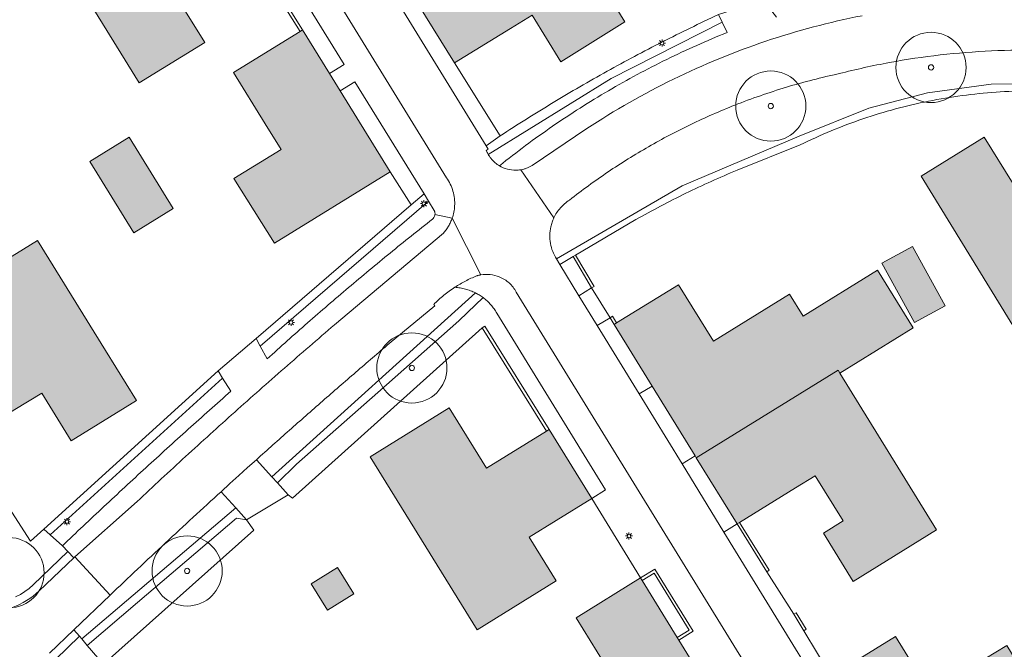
# Model space of a CAD drawing. Header units: metres. Extents: x 187482 to 189800, y 333582 to 335019.
# Tile 159 of 256: x 189161 to 189231, y 333728 to 333773. Entities that reach past the tile are written whole.
import ezdxf

# ---------------------------------------------------------------- set-up
doc = ezdxf.new("R2010")
doc.units = ezdxf.units.M
doc.layers.get('0').update_dxf_attribs({"color": 252, "lineweight": 18})
for name, color, linetype, lineweight in [('B-WE-GR-BEPLANTING_CULTUUR_BODEMBEDEKKER-GV', 252, 'Continuous', 18), ('B-WE-GR-BEPLANTING_CULTUUR_HEESTERS-GV', 252, 'Continuous', 18), ('B-WE-GR-BOOM-S', 252, 'Continuous', 18), ('B-WE-IE-MEUBILAIR-S', 252, 'Continuous', 18), ('B-WE-IE-TERREINAFSCHEIDING_KUNSTMATIG_HEKWERK-G', 252, 'IE-TERREINAFSCHEIDING_KUNSTMATIG-SO', 18), ('B-WE-IE-TERREINAFSCHEIDING_KUNSTMATIG_MUUR-G', 252, 'IE-TERREINAFSCHEIDING_KUNSTMATIG-SO', 18), ('B-WE-OG-BEBOUWING-GV', 252, 'Continuous', 18), ('B-WE-OG-TERREIN_BEGROEID-GV', 252, 'Continuous', 18), ('B-WE-OG-TERREIN_ERF-GV', 252, 'Continuous', 18), ('B-WE-VH-GESLOTENVERHARDING_ASFALT-GV', 252, 'Continuous', 18), ('B-WE-VH-OPENVERHARDING_BETONSTRAATSTEEN-GV', 252, 'Continuous', 18), ('B-WE-VH-OPENVERHARDING_STRAATBAKSTEEN-GV', 252, 'Continuous', 18)]:
    doc.layers.add(name, color=color, linetype=linetype, lineweight=lineweight)
doc.layers.add('B-WE-OG-BEBOUWING-V', color=7, linetype='Continuous', lineweight=18, true_color=0xf0f0f0)
doc.linetypes.add('IE-TERREINAFSCHEIDING_KUNSTMATIG-SO', pattern='A,4,[82,NLCS.SHX,S=0.75,R=90,X=0,Y=0],4,-2', length=10)

# ---------------------------------------------------------------- blocks, each defined once
blk = doc.blocks.new('SIE-MEUBILAIR_PAAL_LICHTMAST-SO')
for points in [[(-0.62, 0), (-1, 0)], [(-0.71, 0.71), (-0.44, 0.44)], [(0, 1), (0, 0.62)], [(0.44, 0.44), (0.71, 0.71)], [(1, 0), (0.62, 0)], [(-0.71, -0.71), (-0.44, -0.44)], [(0, -0.62), (0, -1)], [(0.44, -0.44), (0.71, -0.71)]]:
    blk.add_lwpolyline(points)
blk.add_circle((0, 0), 0.5)
blk = doc.blocks.new('SGR-BOOM_GBKN-SO')
at = {"color": 0, "linetype": 'ByBlock', "lineweight": 18}
for radius in [2, 0.15]:
    blk.add_circle((0, 0), radius, dxfattribs=at)

msp = doc.modelspace()

# ---------------------------------------------------------------- hatches: boundary and pattern name
at = {"layer": 'B-WE-OG-BEBOUWING-V'}
h = msp.add_hatch(color=256, dxfattribs=at)
h.dxf.hatch_style = 1
h.paths.add_polyline_path([(189192.319, 333781.149), (189191.604, 333780.707), (189193.519, 333777.586), (189191.701, 333776.461), (189189.056, 333774.824), (189192.09, 333769.898), (189196.088, 333772.362), (189197.62, 333773.306), (189199.668, 333769.983), (189204.225, 333772.816), (189197.369, 333783.942), (189192.464, 333780.915)], flags=17)
h = msp.add_hatch(color=256, dxfattribs=at)
h.dxf.hatch_style = 1
h.paths.add_polyline_path([(189168.231, 333783.356), (189162.591, 333779.871), (189169.634, 333768.471), (189174.292, 333771.359), (189172.205, 333774.736), (189173.864, 333775.761), (189177.659, 333778.104), (189174.63, 333783.007), (189171.882, 333781.309), (189170.155, 333780.242)], flags=17)
h = msp.add_hatch(color=256, dxfattribs=at)
h.dxf.hatch_style = 1
h.paths.add_polyline_path([(189187.512, 333762.145), (189183.951, 333767.903), (189183.182, 333769.147), (189181.263, 333772.249), (189181.084, 333772.139), (189176.347, 333769.209), (189178.61, 333765.55), (189179.735, 333763.732), (189176.375, 333761.654), (189179.255, 333757.055)], flags=17)
h = msp.add_hatch(color=256, dxfattribs=at)
h.dxf.hatch_style = 1
h.paths.add_polyline_path([(189166.099, 333762.87), (189169.239, 333757.793), (189172.046, 333759.529), (189168.905, 333764.606)], flags=17)
h = msp.add_hatch(color=256, dxfattribs=at)
h.dxf.hatch_style = 1
h.paths.add_polyline_path([(189229.831, 333764.606), (189225.334, 333761.82), (189232.32, 333750.468), (189237.948, 333753.955), (189236.02, 333757.066), (189237.704, 333758.109), (189240.483, 333759.831), (189237.446, 333764.733), (189237.267, 333764.622), (189234.283, 333762.774), (189231.886, 333761.289)], flags=17)
h = msp.add_hatch(color=256, dxfattribs=at)
h.dxf.hatch_style = 1
h.paths.add_polyline_path([(189164.775, 333742.985), (189169.439, 333745.842), (189167.23, 333749.418), (189162.385, 333757.258), (189156.762, 333753.784), (189158.685, 333750.67), (189156.808, 333749.524), (189154.206, 333747.936), (189157.235, 333743.022), (189160.771, 333745.201), (189162.683, 333746.38)], flags=17)
h = msp.add_hatch(color=256, dxfattribs=at)
h.dxf.hatch_style = 1
h.paths.add_polyline_path([(189222.542, 333755.628), (189224.873, 333751.401), (189227.045, 333752.599), (189224.714, 333756.826)], flags=17)
h = msp.add_hatch(color=256, dxfattribs=at)
h.dxf.hatch_style = 1
h.paths.add_polyline_path([(189209.317, 333741.777), (189219.413, 333748.007), (189219.544, 333747.794), (189224.76, 333751.016), (189222.216, 333755.134), (189216.929, 333751.868), (189215.967, 333753.425), (189210.534, 333750.069), (189208.043, 333754.102), (189203.642, 333751.384), (189203.464, 333751.274), (189206.173, 333746.878), (189209.234, 333741.911)], flags=17)
h = msp.add_hatch(color=256, dxfattribs=at)
h.dxf.hatch_style = 1
h.paths.add_polyline_path([(189209.317, 333741.777), (189212.225, 333737.059), (189212.404, 333737.169), (189216.388, 333739.624), (189217.793, 333740.49), (189219.777, 333737.27), (189218.373, 333736.404), (189220.492, 333732.965), (189226.44, 333736.629), (189219.544, 333747.794), (189219.413, 333748.007)], flags=17)
h = msp.add_hatch(color=256, dxfattribs=at)
h.dxf.hatch_style = 1
h.paths.add_polyline_path([(189198.827, 333743.787), (189198.648, 333743.677), (189194.366, 333741.03), (189191.709, 333745.325), (189186.081, 333741.842), (189193.693, 333729.521), (189199.332, 333733.008), (189197.407, 333736.121), (189199.321, 333737.305), (189201.863, 333738.877)], flags=17)
h = msp.add_hatch(color=256, dxfattribs=at)
h.dxf.hatch_style = 1
h.paths.add_polyline_path([(189183.751, 333733.95), (189181.878, 333732.796), (189183.038, 333730.915), (189184.911, 333732.069)], flags=17)
h = msp.add_hatch(color=256, dxfattribs=at)
h.dxf.hatch_style = 1
h.paths.add_polyline_path([(189201.276, 333717.156), (189211.224, 333723.66), (189208.071, 333728.788), (189207.961, 333728.967), (189205.46, 333733.034), (189205.35, 333733.213), (189200.759, 333730.369), (189203.247, 333726.323), (189195.401, 333721.498), (189197.14, 333718.67), (189194.244, 333716.91), (189195.992, 333714.067), (189201.205, 333717.272)], flags=17)
h = msp.add_hatch(color=256, dxfattribs=at)
h.dxf.hatch_style = 1
h.paths.add_polyline_path([(189234.998, 333722.743), (189234.962, 333722.802), (189240.265, 333726.071), (189237.725, 333730.191), (189232.369, 333726.889), (189231.445, 333728.388), (189225.96, 333725.076), (189223.512, 333729.046), (189218.916, 333726.212), (189221.633, 333721.806), (189224.897, 333716.511), (189227.449, 333718.084), (189229.364, 333719.265)], flags=17)

# ---------------------------------------------------------------- linework, layer by layer
at = {"layer": 'B-WE-GR-BEPLANTING_CULTUUR_BODEMBEDEKKER-GV', "flags": 128}
for points in [[(189211.157, 333772.797), (189203.255, 333768.778), (189194.491, 333763.384)], [(189211.514, 333772.063), (189211.157, 333772.797)], [(189190.645, 333759.396), (189190.24, 333760.052), (189178.253, 333749.72), (189178.744, 333748.814)], [(189190.692, 333759.056), (189190.694, 333759.067), (189190.696, 333759.077), (189190.698, 333759.088), (189190.699, 333759.099), (189190.702, 333759.137), (189190.703, 333759.175), (189190.7, 333759.213), (189190.695, 333759.251)], [(189176.149, 333746.509), (189175.566, 333747.44), (189163.284, 333736.288), (189164.155, 333735.505)]]:
    msp.add_lwpolyline(points, dxfattribs=at)
at = {"layer": 'B-WE-GR-BEPLANTING_CULTUUR_BODEMBEDEKKER-GV'}
for points in [[(189207.207, 333770.144, -0.018325), (189211.514, 333772.063)], [(189203.053, 333767.914, -0.018215), (189207.207, 333770.144)], [(189199.074, 333765.385, -0.018415), (189203.053, 333767.914)], [(189195.291, 333762.57, -0.018449), (189199.074, 333765.385)], [(189194.491, 333763.384, 0.025106), (189194.604, 333763.206)], [(189194.604, 333763.206, 0.024618), (189194.733, 333763.04)], [(189194.733, 333763.04, 0.038609), (189194.993, 333762.782)], [(189194.993, 333762.782, 0.039417), (189195.291, 333762.57)], [(189190.627, 333758.894, 0.092553), (189190.692, 333759.056)], [(189190.675, 333759.326, 0.048296), (189190.645, 333759.396)], [(189190.695, 333759.251, 0.028217), (189190.675, 333759.326)], [(189187.503, 333756.356, -0.004458), (189190.511, 333758.764)], [(189190.511, 333758.764, 0.089604), (189190.627, 333758.894)], [(189184.539, 333753.894, -0.004054), (189187.503, 333756.356)], [(189181.619, 333751.38, -0.004392), (189184.539, 333753.894)], [(189178.744, 333748.814, -0.004224), (189181.619, 333751.38)], [(189173.113, 333743.799, -0.002448), (189176.149, 333746.509)], [(189170.102, 333741.062, -0.00243), (189173.113, 333743.799)], [(189167.116, 333738.297, -0.002264), (189170.102, 333741.062)], [(189164.155, 333735.505, -0.002253), (189167.116, 333738.297)]]:
    msp.add_lwpolyline(points, format="xyb", dxfattribs=at)
at = {"layer": 'B-WE-GR-BEPLANTING_CULTUUR_HEESTERS-GV'}
for points in [[(189210.895, 333773.337, 0.009243), (189206.891, 333771.392)], [(189206.891, 333771.392, 0.00904), (189202.961, 333769.302)], [(189202.961, 333769.302, 0.009363), (189199.11, 333767.07)], [(189225.868, 333767.174, -0.032674), (189230.673, 333767.817)], [(189230.673, 333767.817, -0.032598), (189235.52, 333767.831)], [(189199.11, 333767.07, 0.008979), (189195.343, 333764.7)], [(189221.188, 333765.912, -0.032426), (189225.868, 333767.174)], [(189216.712, 333764.052, -0.032565), (189221.188, 333765.912)], [(189210.384, 333761.461, -0.007584), (189212.228, 333762.257)], [(189208.566, 333760.609, -0.007582), (189210.384, 333761.461)], [(189206.775, 333759.701, -0.007795), (189208.566, 333760.609)], [(189205.012, 333758.738, -0.00735), (189206.775, 333759.701)], [(189160.574, 333731.11, 0.113473), (189162.492, 333732.296)]]:
    msp.add_lwpolyline(points, format="xyb", dxfattribs=at)
at = {"layer": 'B-WE-GR-BEPLANTING_CULTUUR_HEESTERS-GV', "flags": 128}
for points in [[(189211.157, 333772.797), (189210.895, 333773.337)], [(189195.343, 333764.7), (189194.337, 333763.994), (189194.481, 333763.76), (189194.355, 333763.665), (189194.37, 333763.629), (189194.385, 333763.593), (189194.401, 333763.558), (189194.418, 333763.522), (189194.435, 333763.487), (189194.453, 333763.453), (189194.472, 333763.418), (189194.491, 333763.384), (189203.255, 333768.778), (189211.157, 333772.797)], [(189235.52, 333767.831), (189236.954, 333767.714), (189236.493, 333768.462), (189234.725, 333768.443), (189230.332, 333768.396), (189225.785, 333767.769), (189221.612, 333766.686), (189216.654, 333764.691), (189208.301, 333761.148), (189199.35, 333755.942), (189199.592, 333755.547), (189200.54, 333756.105), (189200.72, 333756.211), (189205.012, 333758.738)], [(189212.228, 333762.257), (189216.712, 333764.052)], [(189164.964, 333734.655), (189164.55, 333735.09), (189162.07, 333732.722), (189161.787, 333732.466), (189161.484, 333732.235), (189161.162, 333732.031), (189160.823, 333731.855)], [(189162.492, 333732.296), (189164.964, 333734.655)], [(189164.591, 333716.725), (189165.102, 333717.04), (189162.742, 333720.952), (189162.522, 333721.367), (189162.34, 333721.8), (189162.198, 333722.247), (189162.096, 333722.705), (189162.036, 333723.171), (189162.017, 333723.64), (189162.041, 333724.108), (189162.106, 333724.573), (189162.213, 333725.03), (189162.361, 333725.476), (189162.547, 333725.906), (189162.772, 333726.319), (189163.032, 333726.709), (189163.327, 333727.075), (189163.653, 333727.412), (189165.366, 333729.055), (189164.975, 333729.511), (189163.24, 333727.848)]]:
    msp.add_lwpolyline(points, dxfattribs=at)
for points in [[(189189.921, 333760.569), (189189.004, 333759.779), (189177.961, 333750.26), (189178.253, 333749.72), (189190.24, 333760.052)], [(189179.075, 333740.421), (189179.477, 333739.976), (189180.83, 333741.324), (189186.617, 333746.431), (189192.404, 333751.538), (189193.013, 333752.117), (189194.123, 333753.181), (189194.056, 333753.23), (189193.988, 333753.278), (189193.918, 333753.324), (189193.848, 333753.368), (189193.781, 333753.408), (189193.714, 333753.447), (189193.646, 333753.484), (189193.577, 333753.52)], [(189175.566, 333747.44), (189175.242, 333747.956), (189162.836, 333736.691), (189163.284, 333736.288)], [(189177.279, 333737.339), (189176.502, 333738.2), (189165.53, 333728.863), (189165.921, 333728.407), (189169.503, 333731.456), (189173.03, 333734.457), (189176.556, 333737.458)]]:
    msp.add_lwpolyline(points, close=True, dxfattribs=at)
at = {"layer": 'B-WE-IE-TERREINAFSCHEIDING_KUNSTMATIG_HEKWERK-G', "ltscale": 0.2}
for points in [[(189206.891, 333771.392, -0.009243), (189210.895, 333773.337)], [(189202.961, 333769.302, -0.00904), (189206.891, 333771.392)], [(189199.11, 333767.07, -0.009363), (189202.961, 333769.302)], [(189225.868, 333767.174, -0.032674), (189230.673, 333767.817)], [(189230.673, 333767.817, -0.032598), (189235.52, 333767.831)], [(189195.343, 333764.7, -0.008979), (189199.11, 333767.07)], [(189221.188, 333765.912, -0.032426), (189225.868, 333767.174)], [(189216.712, 333764.052, -0.032565), (189221.188, 333765.912)], [(189210.384, 333761.461, -0.007584), (189212.228, 333762.257)], [(189208.566, 333760.609, -0.007582), (189210.384, 333761.461)], [(189206.775, 333759.701, -0.007795), (189208.566, 333760.609)], [(189205.012, 333758.738, -0.00735), (189206.775, 333759.701)]]:
    msp.add_lwpolyline(points, format="xyb", dxfattribs=at)
at = {"layer": 'B-WE-IE-TERREINAFSCHEIDING_KUNSTMATIG_HEKWERK-G', "ltscale": 0.2, "flags": 128}
for points in [[(189192.09, 333769.898), (189195.343, 333764.7)], [(189212.228, 333762.257), (189216.712, 333764.052)], [(189187.512, 333762.145), (189189.004, 333759.779)], [(189189.004, 333759.779), (189177.961, 333750.26)], [(189200.72, 333756.211), (189205.012, 333758.738)], [(189180.244, 333739.125), (189180.538, 333738.899), (189194.072, 333751.038)], [(189177.961, 333750.26), (189175.242, 333747.956)], [(189175.242, 333747.956), (189162.836, 333736.691)], [(189162.836, 333736.691), (189161.884, 333735.827), (189157.235, 333743.022)], [(189177.279, 333737.339), (189180.244, 333739.125)], [(189167.075, 333727.059), (189177.803, 333736.607), (189177.279, 333737.339)]]:
    msp.add_lwpolyline(points, dxfattribs=at)
at = {"layer": 'B-WE-IE-TERREINAFSCHEIDING_KUNSTMATIG_MUUR-G', "ltscale": 0.2, "flags": 128}
for points in [[(189178.19, 333777.162), (189178.012, 333777.051), (189181.084, 333772.139)], [(189181.263, 333772.249), (189178.19, 333777.162)], [(189200.72, 333756.211), (189200.54, 333756.105)], [(189200.54, 333756.105), (189201.86, 333753.866)], [(189200.72, 333756.211), (189202.041, 333753.973), (189201.86, 333753.866)], [(189203.642, 333751.384), (189203.347, 333751.855), (189203.169, 333751.743)], [(189203.464, 333751.274), (189203.169, 333751.743)], [(189194.25, 333751.149), (189194.072, 333751.038)], [(189198.648, 333743.677), (189194.072, 333751.038)], [(189198.827, 333743.787), (189194.25, 333751.149)], [(189212.404, 333737.169), (189214.514, 333733.766), (189214.336, 333733.655)], [(189212.225, 333737.059), (189214.336, 333733.655)], [(189205.35, 333733.213), (189206.374, 333733.842), (189209.093, 333729.416), (189208.071, 333728.788)], [(189205.46, 333733.034), (189206.305, 333733.553), (189208.804, 333729.485), (189207.961, 333728.967)], [(189216.976, 333729.454), (189217.155, 333729.563), (189216.441, 333730.736), (189216.262, 333730.627)], [(189216.262, 333730.627), (189216.976, 333729.454)]]:
    msp.add_lwpolyline(points, dxfattribs=at)
at = {"layer": 'B-WE-OG-BEBOUWING-GV', "flags": 128}
for points in [[(189192.319, 333781.149), (189191.604, 333780.707), (189193.519, 333777.586), (189191.701, 333776.461), (189189.056, 333774.824), (189192.09, 333769.898), (189196.088, 333772.362), (189197.62, 333773.306), (189199.668, 333769.983), (189204.225, 333772.816), (189197.369, 333783.942), (189192.464, 333780.915)], [(189168.231, 333783.356), (189162.591, 333779.871), (189169.634, 333768.471), (189174.292, 333771.359), (189172.205, 333774.736), (189173.864, 333775.761), (189177.659, 333778.104), (189174.63, 333783.007), (189171.882, 333781.309), (189170.155, 333780.242)], [(189187.512, 333762.145), (189183.951, 333767.903), (189183.182, 333769.147), (189181.263, 333772.249), (189181.084, 333772.139), (189176.347, 333769.209), (189178.61, 333765.55), (189179.735, 333763.732), (189176.375, 333761.654), (189179.255, 333757.055)], [(189166.099, 333762.87), (189169.239, 333757.793), (189172.046, 333759.529), (189168.905, 333764.606)], [(189229.831, 333764.606), (189225.334, 333761.82), (189232.32, 333750.468), (189237.948, 333753.955), (189236.02, 333757.066), (189237.704, 333758.109), (189240.483, 333759.831), (189237.446, 333764.733), (189237.267, 333764.622), (189234.283, 333762.774), (189231.886, 333761.289)], [(189164.775, 333742.985), (189169.439, 333745.842), (189167.23, 333749.418), (189162.385, 333757.258), (189156.762, 333753.784), (189158.685, 333750.67), (189156.808, 333749.524), (189154.206, 333747.936), (189157.235, 333743.022), (189160.771, 333745.201), (189162.683, 333746.38)], [(189222.542, 333755.628), (189224.873, 333751.401), (189227.045, 333752.599), (189224.714, 333756.826)], [(189209.317, 333741.777), (189219.413, 333748.007), (189219.544, 333747.794), (189224.76, 333751.016), (189222.216, 333755.134), (189216.929, 333751.868), (189215.967, 333753.425), (189210.534, 333750.069), (189208.043, 333754.102), (189203.642, 333751.384), (189203.464, 333751.274), (189206.173, 333746.878), (189209.234, 333741.911)], [(189209.317, 333741.777), (189212.225, 333737.059), (189212.404, 333737.169), (189216.388, 333739.624), (189217.793, 333740.49), (189219.777, 333737.27), (189218.373, 333736.404), (189220.492, 333732.965), (189226.44, 333736.629), (189219.544, 333747.794), (189219.413, 333748.007)], [(189198.827, 333743.787), (189198.648, 333743.677), (189194.366, 333741.03), (189191.709, 333745.325), (189186.081, 333741.842), (189193.693, 333729.521), (189199.332, 333733.008), (189197.407, 333736.121), (189199.321, 333737.305), (189201.863, 333738.877)], [(189183.751, 333733.95), (189181.878, 333732.796), (189183.038, 333730.915), (189184.911, 333732.069)], [(189201.276, 333717.156), (189211.224, 333723.66), (189208.071, 333728.788), (189207.961, 333728.967), (189205.46, 333733.034), (189205.35, 333733.213), (189200.759, 333730.369), (189203.247, 333726.323), (189195.401, 333721.498), (189197.14, 333718.67), (189194.244, 333716.91), (189195.992, 333714.067), (189201.205, 333717.272)], [(189234.998, 333722.743), (189234.962, 333722.802), (189240.265, 333726.071), (189237.725, 333730.191), (189232.369, 333726.889), (189231.445, 333728.388), (189225.96, 333725.076), (189223.512, 333729.046), (189218.916, 333726.212), (189221.633, 333721.806), (189224.897, 333716.511), (189227.449, 333718.084), (189229.364, 333719.265)]]:
    msp.add_lwpolyline(points, close=True, dxfattribs=at)
at = {"layer": 'B-WE-OG-TERREIN_BEGROEID-GV', "flags": 128}
for points in [[(189183.182, 333769.147), (189184.223, 333769.788), (189179.273, 333777.825), (189178.19, 333777.162), (189181.263, 333772.249)], [(189192.09, 333769.898), (189189.056, 333774.824), (189188.065, 333774.187), (189194.337, 333763.994), (189195.343, 333764.7)], [(189187.512, 333762.145), (189189.004, 333759.779), (189189.921, 333760.569), (189184.994, 333768.547), (189183.951, 333767.903)], [(189165.921, 333728.407), (189166.685, 333727.515), (189167.075, 333727.059), (189177.803, 333736.607), (189177.279, 333737.339), (189176.556, 333737.458), (189173.03, 333734.457), (189169.503, 333731.456)]]:
    msp.add_lwpolyline(points, close=True, dxfattribs=at)
at = {"layer": 'B-WE-OG-TERREIN_BEGROEID-GV'}
for points in [[(189226.7, 333770.466, 0.017112), (189223.079, 333769.926)], [(189230.349, 333770.755, 0.017265), (189226.7, 333770.466)], [(189234.009, 333770.79, 0.017212), (189230.349, 333770.755)], [(189223.079, 333769.926, 0.017365), (189219.505, 333769.136)], [(189219.505, 333769.136, 0.010466), (189217.609, 333768.69)], [(189215.733, 333768.165, 0.01072), (189213.881, 333767.563)], [(189217.609, 333768.69, 0.010222), (189215.733, 333768.165)], [(189213.881, 333767.563, 0.011055), (189212.055, 333766.885)], [(189212.055, 333766.885, 0.018149), (189208.933, 333765.52)], [(189208.933, 333765.52, 0.017855), (189205.919, 333763.932)], [(189205.919, 333763.932, 0.017918), (189203.027, 333762.13)], [(189203.027, 333762.13, 0.017914), (189200.274, 333760.124)], [(189199.934, 333759.87, 0.035061), (189199.634, 333759.571)], [(189200.274, 333760.124, 0.033934), (189199.934, 333759.87)], [(189199.377, 333759.233, 0.035972), (189199.17, 333758.863)], [(189199.634, 333759.571, 0.032026), (189199.377, 333759.233)], [(189198.952, 333758.223, 0.098295), (189198.926, 333757.043)], [(189199.043, 333758.549, 0.0272), (189198.952, 333758.223)], [(189199.17, 333758.863, 0.029061), (189199.043, 333758.549)], [(189198.926, 333757.043, 0.097913), (189199.35, 333755.942)], [(189191.328, 333753.343, 0.013135), (189190.958, 333753.026)], [(189191.714, 333753.64, 0.013145), (189191.328, 333753.343)], [(189192.115, 333753.917, 0.01194), (189191.714, 333753.64)], [(189192.494, 333753.874, 0.02374), (189192.115, 333753.917)], [(189192.866, 333753.793, 0.029349), (189192.494, 333753.874)], [(189193.229, 333753.675, 0.027345), (189192.866, 333753.793)], [(189193.577, 333753.52, 0.025853), (189193.229, 333753.675)], [(189190.958, 333753.026, 0.011622), (189190.606, 333752.69)], [(189187.442, 333749.912, 0.001794), (189185.056, 333747.866)], [(189185.056, 333747.866, 0.002036), (189182.684, 333745.805)], [(189182.684, 333745.805, 0.001825), (189180.325, 333743.728)], [(189180.325, 333743.728, 0.001585), (189177.98, 333741.636)], [(189175.46, 333739.356, 0.001295), (189173.467, 333737.53)], [(189173.467, 333737.53, 0.001046), (189171.485, 333735.692)], [(189171.485, 333735.692, 0.001569), (189169.514, 333733.843)], [(189169.514, 333733.843, 0.001569), (189167.553, 333731.982)]]:
    msp.add_lwpolyline(points, format="xyb", dxfattribs=at)
at = {"layer": 'B-WE-OG-TERREIN_BEGROEID-GV', "flags": 128}
for points in [[(189199.35, 333755.942), (189208.301, 333761.148), (189216.654, 333764.691), (189221.612, 333766.686), (189225.785, 333767.769), (189230.332, 333768.396), (189234.725, 333768.443), (189236.493, 333768.462), (189235.664, 333769.804)], [(189177.98, 333741.636), (189179.075, 333740.421), (189193.577, 333753.52)], [(189190.606, 333752.69), (189190.682, 333752.602), (189187.442, 333749.912)], [(189160.823, 333731.855), (189161.162, 333732.031), (189161.484, 333732.235), (189161.787, 333732.466), (189162.07, 333732.722), (189164.55, 333735.09), (189164.155, 333735.505), (189163.284, 333736.288), (189162.836, 333736.691), (189161.884, 333735.827), (189157.235, 333743.022)], [(189165.53, 333728.863), (189176.502, 333738.2), (189175.46, 333739.356)], [(189167.553, 333731.982), (189164.975, 333729.511), (189165.366, 333729.055), (189165.53, 333728.863)], [(189166.685, 333727.515), (189165.921, 333728.407), (189165.53, 333728.863), (189165.366, 333729.055), (189163.653, 333727.412)]]:
    msp.add_lwpolyline(points, dxfattribs=at)
at = {"layer": 'B-WE-OG-TERREIN_ERF-GV', "flags": 128}
for points in [[(189197.369, 333783.942), (189204.225, 333772.816), (189199.668, 333769.983), (189197.62, 333773.306), (189196.088, 333772.362), (189192.09, 333769.898), (189195.343, 333764.7)], [(189172.205, 333774.736), (189174.292, 333771.359), (189169.634, 333768.471), (189162.591, 333779.871)], [(189157.235, 333743.022), (189161.884, 333735.827), (189162.836, 333736.691), (189175.242, 333747.956), (189177.961, 333750.26), (189189.004, 333759.779), (189187.512, 333762.145), (189179.255, 333757.055), (189176.375, 333761.654), (189179.735, 333763.732), (189178.61, 333765.55), (189176.347, 333769.209), (189181.084, 333772.139), (189181.263, 333772.249), (189178.19, 333777.162)], [(189232.32, 333750.468), (189225.334, 333761.82), (189229.831, 333764.606), (189231.886, 333761.289)], [(189216.712, 333764.052), (189212.228, 333762.257)], [(189205.012, 333758.738), (189200.72, 333756.211), (189200.54, 333756.105), (189201.86, 333753.866), (189203.169, 333751.743), (189203.464, 333751.274), (189203.642, 333751.384), (189208.043, 333754.102), (189210.534, 333750.069), (189215.967, 333753.425), (189216.929, 333751.868), (189222.216, 333755.134), (189224.76, 333751.016), (189219.544, 333747.794), (189226.44, 333736.629), (189220.492, 333732.965), (189218.373, 333736.404), (189219.777, 333737.27), (189217.793, 333740.49), (189216.388, 333739.624), (189212.404, 333737.169), (189212.225, 333737.059), (189214.336, 333733.655), (189216.262, 333730.627), (189216.976, 333729.454), (189218.916, 333726.212), (189223.512, 333729.046), (189225.96, 333725.076), (189231.445, 333728.388)], [(189156.762, 333753.784), (189162.385, 333757.258), (189167.23, 333749.418), (189169.439, 333745.842), (189164.775, 333742.985), (189162.683, 333746.38), (189160.771, 333745.201)], [(189194.123, 333753.181), (189193.013, 333752.117), (189192.404, 333751.538), (189186.617, 333746.431), (189180.83, 333741.324), (189179.477, 333739.976), (189180.244, 333739.125), (189180.538, 333738.899), (189194.072, 333751.038), (189194.25, 333751.149), (189198.827, 333743.787), (189201.863, 333738.877), (189202.858, 333739.493), (189195.117, 333752.067)], [(189203.247, 333726.323), (189200.759, 333730.369), (189205.35, 333733.213), (189201.863, 333738.877), (189199.321, 333737.305), (189197.407, 333736.121), (189199.332, 333733.008), (189193.693, 333729.521), (189186.081, 333741.842), (189191.709, 333745.325), (189194.366, 333741.03), (189198.648, 333743.677), (189198.827, 333743.787), (189194.25, 333751.149), (189194.072, 333751.038), (189180.538, 333738.899), (189180.244, 333739.125), (189177.279, 333737.339), (189177.803, 333736.607), (189167.075, 333727.059)]]:
    msp.add_lwpolyline(points, dxfattribs=at)
at = {"layer": 'B-WE-OG-TERREIN_ERF-GV'}
for points in [[(189206.891, 333771.392, -0.009243), (189210.895, 333773.337)], [(189202.961, 333769.302, -0.00904), (189206.891, 333771.392)], [(189199.11, 333767.07, -0.009363), (189202.961, 333769.302)], [(189230.673, 333767.817, 0.032674), (189225.868, 333767.174)], [(189235.52, 333767.831, 0.032598), (189230.673, 333767.817)], [(189195.343, 333764.7, -0.008979), (189199.11, 333767.07)], [(189225.868, 333767.174, 0.032426), (189221.188, 333765.912)], [(189221.188, 333765.912, 0.032565), (189216.712, 333764.052)], [(189212.228, 333762.257, 0.007584), (189210.384, 333761.461)], [(189210.384, 333761.461, 0.007582), (189208.566, 333760.609)], [(189208.566, 333760.609, 0.007795), (189206.775, 333759.701)], [(189206.775, 333759.701, 0.00735), (189205.012, 333758.738)], [(189194.412, 333752.942, 0.02628), (189194.123, 333753.181)], [(189194.676, 333752.674, 0.026343), (189194.412, 333752.942)], [(189194.912, 333752.382, 0.026618), (189194.676, 333752.674)], [(189195.117, 333752.067, 0.022867), (189194.912, 333752.382)]]:
    msp.add_lwpolyline(points, format="xyb", dxfattribs=at)
at = {"layer": 'B-WE-OG-TERREIN_ERF-GV', "flags": 128}
for points in [[(189172.046, 333759.529), (189169.239, 333757.793), (189166.099, 333762.87), (189168.905, 333764.606)], [(189222.542, 333755.628), (189224.714, 333756.826), (189227.045, 333752.599), (189224.873, 333751.401)], [(189200.958, 333753.319), (189201.86, 333753.866), (189200.54, 333756.105), (189199.592, 333755.547)], [(189203.169, 333751.743), (189202.261, 333751.193), (189205.25, 333746.319), (189206.173, 333746.878), (189203.464, 333751.274)], [(189209.234, 333741.911), (189208.307, 333741.331), (189211.286, 333736.471), (189212.225, 333737.059), (189209.317, 333741.777)], [(189183.038, 333730.915), (189181.878, 333732.796), (189183.751, 333733.95), (189184.911, 333732.069)], [(189205.35, 333733.213), (189205.46, 333733.034), (189207.961, 333728.967), (189208.071, 333728.788), (189209.093, 333729.416), (189206.374, 333733.842)]]:
    msp.add_lwpolyline(points, close=True, dxfattribs=at)
at = {"layer": 'B-WE-VH-GESLOTENVERHARDING_ASFALT-GV', "flags": 128}
msp.add_lwpolyline([(189163.24, 333727.848), (189164.975, 333729.511), (189167.553, 333731.982), (189165.033, 333734.721), (189164.964, 333734.655), (189162.492, 333732.296)], dxfattribs=at)
at = {"layer": 'B-WE-VH-GESLOTENVERHARDING_ASFALT-GV'}
msp.add_lwpolyline([(189162.492, 333732.296, -0.113473), (189160.574, 333731.11)], format="xyb", dxfattribs=at)
at = {"layer": 'B-WE-VH-OPENVERHARDING_BETONSTRAATSTEEN-GV', "flags": 128}
for points in [[(189202.261, 333751.193), (189203.169, 333751.743), (189201.86, 333753.866), (189200.958, 333753.319)], [(189209.234, 333741.911), (189206.173, 333746.878), (189205.25, 333746.319), (189208.307, 333741.331)], [(189179.075, 333740.421), (189177.98, 333741.636), (189177.349, 333741.068), (189176.718, 333740.498), (189176.089, 333739.928), (189175.46, 333739.356), (189176.502, 333738.2), (189177.279, 333737.339), (189180.244, 333739.125), (189179.477, 333739.976)], [(189218.916, 333726.212), (189216.976, 333729.454), (189216.262, 333730.627), (189214.336, 333733.655), (189212.225, 333737.059), (189211.286, 333736.471), (189216.187, 333728.477), (189217.947, 333725.619)]]:
    msp.add_lwpolyline(points, close=True, dxfattribs=at)
at = {"layer": 'B-WE-VH-OPENVERHARDING_STRAATBAKSTEEN-GV', "flags": 128}
for points in [[(189180.132, 333787.08), (189178.402, 333789.891), (189175.344, 333787.996), (189191.522, 333761.719)], [(189191.522, 333761.719), (189175.344, 333787.996), (189174.655, 333789.079), (189171.928, 333787.402), (189174.63, 333783.007), (189175.677, 333783.655), (189178.709, 333778.753), (189177.659, 333778.104), (189178.19, 333777.162), (189179.273, 333777.825), (189184.223, 333769.788), (189183.182, 333769.147)], [(189194.491, 333763.384), (189194.472, 333763.418), (189194.453, 333763.453), (189194.435, 333763.487), (189194.418, 333763.522), (189194.401, 333763.558), (189194.385, 333763.593), (189194.37, 333763.629), (189194.355, 333763.665), (189194.481, 333763.76), (189194.337, 333763.994), (189188.065, 333774.187), (189186.291, 333777.071), (189183.721, 333781.247), (189183.007, 333782.407), (189180.132, 333787.08)], [(189215.033, 333773.159), (189214.472, 333773.905), (189214.113, 333774.381), (189210.895, 333773.337), (189211.157, 333772.797), (189211.514, 333772.063)], [(189183.182, 333769.147), (189183.951, 333767.903), (189184.994, 333768.547), (189189.921, 333760.569), (189190.24, 333760.052), (189190.645, 333759.396)], [(189197.622, 333762.593), (189201.527, 333765.218)], [(189201.527, 333765.218), (189197.622, 333762.593)], [(189199.17, 333758.863), (189196.805, 333762.285), (189196.719, 333762.273), (189196.633, 333762.263)], [(189196.633, 333762.263), (189196.719, 333762.273), (189196.805, 333762.285)], [(189196.805, 333762.285), (189199.17, 333758.863)], [(189191.924, 333758.836), (189190.699, 333759.099), (189190.698, 333759.088), (189190.696, 333759.077), (189190.694, 333759.067), (189190.692, 333759.056)], [(189190.695, 333759.251), (189190.7, 333759.213), (189190.703, 333759.175), (189190.702, 333759.137), (189190.699, 333759.099), (189191.924, 333758.836)], [(189193.663, 333754.73), (189193.7, 333754.741), (189193.738, 333754.752), (189193.776, 333754.762), (189193.814, 333754.772), (189193.852, 333754.781), (189193.89, 333754.789), (189193.929, 333754.796), (189193.967, 333754.803), (189191.924, 333758.836)], [(189191.924, 333758.836), (189193.967, 333754.803)], [(189183.537, 333751.239), (189191.295, 333757.775)], [(189191.295, 333757.775), (189183.537, 333751.239)], [(189232.189, 333702.241), (189232.291, 333702.324), (189232.091, 333702.649), (189225.755, 333712.938), (189220.655, 333721.221), (189217.947, 333725.619), (189216.187, 333728.477), (189211.286, 333736.471), (189208.307, 333741.331), (189205.25, 333746.319), (189202.261, 333751.193), (189200.958, 333753.319), (189199.592, 333755.547), (189199.35, 333755.942)], [(189193.967, 333754.803), (189193.929, 333754.796), (189193.89, 333754.789), (189193.852, 333754.781), (189193.814, 333754.772), (189193.776, 333754.762), (189193.738, 333754.752), (189193.7, 333754.741), (189193.663, 333754.73)], [(189193.577, 333753.52), (189193.646, 333753.484), (189193.714, 333753.447), (189193.781, 333753.408), (189193.848, 333753.368), (189193.918, 333753.324), (189193.988, 333753.278), (189194.056, 333753.23), (189194.123, 333753.181)], [(189211.224, 333723.66), (189212.148, 333724.237), (189217.208, 333716.137), (189216.207, 333715.528), (189218.232, 333712.272), (189219.264, 333712.892), (189221.705, 333708.962), (189220.691, 333708.332), (189221.479, 333707.054), (189222.521, 333707.69), (189226.876, 333700.475), (189227.192, 333699.951), (189227.523, 333699.403), (189230.022, 333699.139), (189196.489, 333753.578)], [(189196.489, 333753.578), (189230.022, 333699.139), (189233.157, 333701.189)], [(189187.442, 333749.912), (189190.682, 333752.602), (189190.606, 333752.69)], [(189195.117, 333752.067), (189202.858, 333739.493), (189201.863, 333738.877), (189205.35, 333733.213), (189206.374, 333733.842), (189209.093, 333729.416), (189208.071, 333728.788), (189211.224, 333723.66)], [(189178.744, 333748.814), (189178.253, 333749.72), (189177.961, 333750.26), (189175.242, 333747.956), (189175.566, 333747.44), (189176.149, 333746.509)], [(189175.46, 333739.356), (189176.089, 333739.928), (189176.718, 333740.498), (189177.349, 333741.068), (189177.98, 333741.636)], [(189164.55, 333735.09), (189164.964, 333734.655), (189165.033, 333734.721), (189169.469, 333738.654)], [(189169.469, 333738.654), (189165.033, 333734.721), (189167.553, 333731.982)], [(189164.155, 333735.505), (189164.55, 333735.09)]]:
    msp.add_lwpolyline(points, dxfattribs=at)
at = {"layer": 'B-WE-VH-OPENVERHARDING_STRAATBAKSTEEN-GV'}
for points in [[(189214.26, 333771.441, -0.032519), (189221.124, 333773.262)], [(189221.124, 333773.262, 0.032519), (189214.26, 333771.441)], [(189211.514, 333772.063, 0.018325), (189207.207, 333770.144)], [(189207.691, 333768.744, -0.032768), (189214.26, 333771.441)], [(189214.26, 333771.441, 0.032768), (189207.691, 333768.744)], [(189207.207, 333770.144, 0.018215), (189203.053, 333767.914)], [(189223.079, 333769.926, -0.017112), (189226.7, 333770.466)], [(189226.7, 333770.466, -0.017265), (189230.349, 333770.755)], [(189230.349, 333770.755, -0.017212), (189234.009, 333770.79)], [(189219.505, 333769.136, -0.017365), (189223.079, 333769.926)], [(189201.527, 333765.218, -0.032802), (189207.691, 333768.744)], [(189207.691, 333768.744, 0.032802), (189201.527, 333765.218)], [(189217.609, 333768.69, -0.010466), (189219.505, 333769.136)], [(189213.881, 333767.563, -0.01072), (189215.733, 333768.165)], [(189215.733, 333768.165, -0.010222), (189217.609, 333768.69)], [(189203.053, 333767.914, 0.018415), (189199.074, 333765.385)], [(189212.055, 333766.885, -0.011055), (189213.881, 333767.563)], [(189208.933, 333765.52, -0.018149), (189212.055, 333766.885)], [(189199.074, 333765.385, 0.018449), (189195.291, 333762.57)], [(189205.919, 333763.932, -0.017855), (189208.933, 333765.52)], [(189203.027, 333762.13, -0.017918), (189205.919, 333763.932)], [(189194.604, 333763.206, -0.025106), (189194.491, 333763.384)], [(189194.733, 333763.04, -0.024618), (189194.604, 333763.206)], [(189194.993, 333762.782, -0.038609), (189194.733, 333763.04)], [(189195.291, 333762.57, -0.039417), (189194.993, 333762.782)], [(189195.854, 333762.332, -0.068092), (189195.291, 333762.57)], [(189195.291, 333762.57, 0.068092), (189195.854, 333762.332)], [(189197.228, 333762.399, 0.024476), (189197.43, 333762.486)], [(189197.43, 333762.486, -0.024476), (189197.228, 333762.399)], [(189197.43, 333762.486, 0.0243), (189197.622, 333762.593)], [(189197.622, 333762.593, -0.0243), (189197.43, 333762.486)], [(189191.522, 333761.719, -0.083818), (189191.982, 333760.762)], [(189191.982, 333760.762, 0.083818), (189191.522, 333761.719)], [(189196.46, 333762.255, -0.06782), (189195.854, 333762.332)], [(189195.854, 333762.332, 0.06782), (189196.46, 333762.255)], [(189196.633, 333762.263, -0.011803), (189196.46, 333762.255)], [(189196.46, 333762.255, 0.011803), (189196.633, 333762.263)], [(189196.805, 333762.285, 0.02229), (189197.019, 333762.332)], [(189197.019, 333762.332, -0.02229), (189196.805, 333762.285)], [(189197.019, 333762.332, 0.025868), (189197.228, 333762.399)], [(189197.228, 333762.399, -0.025868), (189197.019, 333762.332)], [(189200.274, 333760.124, -0.017914), (189203.027, 333762.13)], [(189191.982, 333760.762, -0.08427), (189192.099, 333759.707)], [(189192.099, 333759.707, 0.08427), (189191.982, 333760.762)], [(189192.099, 333759.707, -0.033955), (189192.042, 333759.265)], [(189192.042, 333759.265, 0.033955), (189192.099, 333759.707)], [(189199.634, 333759.571, -0.035061), (189199.934, 333759.87)], [(189199.934, 333759.87, -0.033934), (189200.274, 333760.124)], [(189190.692, 333759.056, -0.092553), (189190.627, 333758.894)], [(189190.645, 333759.396, -0.048296), (189190.675, 333759.326)], [(189190.675, 333759.326, -0.028217), (189190.695, 333759.251)], [(189192.042, 333759.265, -0.036461), (189191.924, 333758.836)], [(189191.924, 333758.836, 0.036461), (189192.042, 333759.265)], [(189199.17, 333758.863, -0.035972), (189199.377, 333759.233)], [(189199.377, 333759.233, -0.032026), (189199.634, 333759.571)], [(189190.511, 333758.764, 0.004458), (189187.503, 333756.356)], [(189190.627, 333758.894, -0.089604), (189190.511, 333758.764)], [(189191.491, 333758.016, 0.022321), (189191.662, 333758.275)], [(189191.662, 333758.275, -0.022321), (189191.491, 333758.016)], [(189191.662, 333758.275, 0.025994), (189191.807, 333758.549)], [(189191.807, 333758.549, -0.025994), (189191.662, 333758.275)], [(189191.807, 333758.549, 0.024568), (189191.924, 333758.836)], [(189191.924, 333758.836, -0.024568), (189191.807, 333758.549)], [(189198.926, 333757.043, -0.098295), (189198.952, 333758.223)], [(189198.952, 333758.223, -0.0272), (189199.043, 333758.549)], [(189199.043, 333758.549, -0.029061), (189199.17, 333758.863)], [(189191.295, 333757.775, 0.025141), (189191.491, 333758.016)], [(189191.491, 333758.016, -0.025141), (189191.295, 333757.775)], [(189199.35, 333755.942, -0.097913), (189198.926, 333757.043)], [(189187.503, 333756.356, 0.004054), (189184.539, 333753.894)], [(189193.663, 333754.73, 0.013464), (189193.262, 333754.554)], [(189193.262, 333754.554, -0.013464), (189193.663, 333754.73)], [(189194.635, 333754.825, 0.068788), (189193.967, 333754.803)], [(189193.967, 333754.803, -0.068788), (189194.635, 333754.825)], [(189195.283, 333754.661, 0.071119), (189194.635, 333754.825)], [(189194.635, 333754.825, -0.071119), (189195.283, 333754.661)], [(189192.487, 333754.147, 0.010184), (189192.115, 333753.917)], [(189192.115, 333753.917, -0.010184), (189192.487, 333754.147)], [(189192.87, 333754.36, 0.013298), (189192.487, 333754.147)], [(189192.487, 333754.147, -0.013298), (189192.87, 333754.36)], [(189193.262, 333754.554, 0.010225), (189192.87, 333754.36)], [(189192.87, 333754.36, -0.010225), (189193.262, 333754.554)], [(189195.98, 333754.224, 0.086714), (189195.283, 333754.661)], [(189195.283, 333754.661, -0.086714), (189195.98, 333754.224)], [(189196.489, 333753.578, 0.087549), (189195.98, 333754.224)], [(189195.98, 333754.224, -0.087549), (189196.489, 333753.578)], [(189184.539, 333753.894, 0.004392), (189181.619, 333751.38)], [(189190.958, 333753.026, -0.013135), (189191.328, 333753.343)], [(189191.328, 333753.343, -0.013145), (189191.714, 333753.64)], [(189191.714, 333753.64, -0.01194), (189192.115, 333753.917)], [(189192.115, 333753.917, -0.02374), (189192.494, 333753.874)], [(189192.494, 333753.874, -0.029349), (189192.866, 333753.793)], [(189192.866, 333753.793, -0.027345), (189193.229, 333753.675)], [(189193.229, 333753.675, -0.025853), (189193.577, 333753.52)], [(189190.606, 333752.69, -0.011622), (189190.958, 333753.026)], [(189194.123, 333753.181, -0.02628), (189194.412, 333752.942)], [(189194.412, 333752.942, -0.026343), (189194.676, 333752.674)], [(189194.676, 333752.674, -0.026618), (189194.912, 333752.382)], [(189194.912, 333752.382, -0.022867), (189195.117, 333752.067)], [(189181.619, 333751.38, 0.004224), (189178.744, 333748.814)], [(189179.966, 333748.153, -0.00285), (189183.537, 333751.239)], [(189183.537, 333751.239, 0.00285), (189179.966, 333748.153)], [(189185.056, 333747.866, -0.001794), (189187.442, 333749.912)], [(189176.431, 333745.027, -0.002851), (189179.966, 333748.153)], [(189179.966, 333748.153, 0.002851), (189176.431, 333745.027)], [(189182.684, 333745.805, -0.002036), (189185.056, 333747.866)], [(189176.149, 333746.509, 0.002448), (189173.113, 333743.799)], [(189180.325, 333743.728, -0.001825), (189182.684, 333745.805)], [(189172.932, 333741.86, -0.003008), (189176.431, 333745.027)], [(189176.431, 333745.027, 0.003008), (189172.932, 333741.86)], [(189173.113, 333743.799, 0.00243), (189170.102, 333741.062)], [(189177.98, 333741.636, -0.001585), (189180.325, 333743.728)], [(189169.469, 333738.654, -0.002851), (189172.932, 333741.86)], [(189172.932, 333741.86, 0.002851), (189169.469, 333738.654)], [(189170.102, 333741.062, 0.002264), (189167.116, 333738.297)], [(189173.467, 333737.53, -0.001295), (189175.46, 333739.356)], [(189167.116, 333738.297, 0.002253), (189164.155, 333735.505)], [(189171.485, 333735.692, -0.001046), (189173.467, 333737.53)], [(189169.514, 333733.843, -0.001569), (189171.485, 333735.692)], [(189167.553, 333731.982, -0.001569), (189169.514, 333733.843)]]:
    msp.add_lwpolyline(points, format="xyb", dxfattribs=at)

# ---------------------------------------------------------------- block references
at = {"layer": 'B-WE-GR-BOOM-S', "xscale": 1.25, "yscale": 1.25, "zscale": 1.25}
for p in [(189226.041, 333769.578), (189214.623, 333766.825), (189189.053, 333748.171), (189160.35, 333733.585), (189173.04, 333733.711)]:
    msp.add_blockref('SGR-BOOM_GBKN-SO', p, dxfattribs=at)
at = {"layer": 'B-WE-IE-MEUBILAIR-S', "xscale": 0.25, "yscale": 0.25, "zscale": 0.25}
for p in [(189206.875, 333771.307), (189189.906, 333759.874), (189180.445, 333751.411), (189164.481, 333737.216), (189204.521, 333736.199)]:
    msp.add_blockref('SIE-MEUBILAIR_PAAL_LICHTMAST-SO', p, dxfattribs=at)

doc.saveas('drawing.dxf')
